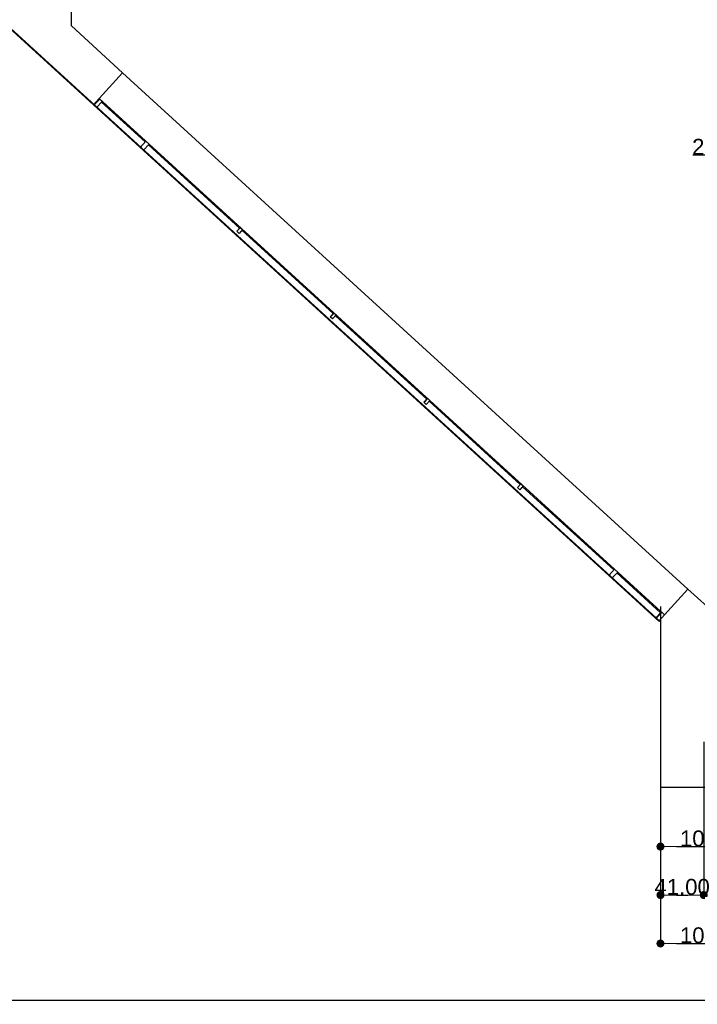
# Model space of a CAD drawing. Header units: millimetres. Extents: x -175445 to -20415, y -559200 to 231527.
# Tile 224 of 256: x -153311 to -146892, y -44474 to -35153. Entities that reach past the tile are written whole.
import ezdxf

# ---------------------------------------------------------------- set-up
doc = ezdxf.new("R2010")
doc.units = ezdxf.units.MM
doc.header["$MEASUREMENT"] = 0
for name, color, linetype in [('Okno', 7, 'Continuous'), ('Strop', 7, 'Continuous'), ('Wymiary', 63, 'Continuous'), ('Ściana', 7, 'Continuous')]:
    doc.layers.add(name, color=color, linetype=linetype)
doc.styles.add('Arial', font='txt')
doc.dimstyles.new('GENERATED_STYLE__1', dxfattribs={"dimtxt": 150, "dimasz": 152, "dimexe": 0.18, "dimexo": 0, "dimgap": 0.09, "dimtad": 1, "dimtih": 1, "dimtoh": 1, "dimlfac": 0.1, "dimzin": 0, "dimdsep": 46, "dimtxsty": 'Arial', "dimblk": 'ARROWHEAD_11', "dimblk1": 'ARROWHEAD_11', "dimblk2": 'ARROWHEAD_11', "dimcen": 0.09, "dimclrd": 114, "dimclre": 114, "dimclrt": 114, "dimazin": 0, "dimtfac": 1, "dimtdec": 4, "dimtmove": 0, "dimatfit": 3, "dimfxl": 1, "dimtolj": 1, "dimtzin": 0, "dimarcsym": 0})
pattern_1 = [(45, (-5692.75, -57057.34), (-176.7767, 176.7767), []), (45, (-5728.1, -57021.99), (-176.7767, 176.7767), []), (45, (-5763.46, -56986.63), (-176.7767, 176.7767), [])]

# ---------------------------------------------------------------- blocks, each defined once
blk = doc.blocks.new('ARROWHEAD_11')
at = {"color": 0, "linetype": 'Continuous', "lineweight": 0}
blk.add_line((0, 0), (-1, 0), dxfattribs=at)
at = {"color": 0, "linetype": 'Continuous', "lineweight": 0, "const_width": 0.25, "flags": 128}
blk.add_lwpolyline([(-0.125, 0, 1), (0.125, 0, 1)], format="xyb", close=True, dxfattribs=at)
blk = doc.blocks.new('*D2533')
at = {"layer": 'Defpoints', "color": 0}
for p in [(-145830.7, -36434), (-146120.7, -38313.1), (-145830.7, -38313.1)]:
    blk.add_point(p, dxfattribs=at)
at = {"layer": 'Wymiary', "color": 114, "lineweight": -2}
for p, q in [((-146933, -36434), (-146424.7, -36434)), ((-146424.7, -36434), (-146272.7, -36434)), ((-146120.7, -38313.1), (-146120.7, -36433.8)), ((-146120.7, -36434), (-145830.7, -36434)), ((-145830.7, -38313.1), (-145830.7, -36433.8)), ((-145678.7, -36434), (-145526.7, -36434))]:
    blk.add_line(p, q, dxfattribs=at)
at = {"layer": 'Wymiary', "color": 114, "lineweight": -2, "xscale": 152, "yscale": 152, "zscale": 152}
blk.add_blockref('ARROWHEAD_11', (-146120.7, -36434), dxfattribs=at)
at = {"layer": 'Wymiary', "color": 114, "lineweight": -2, "xscale": 152, "yscale": 152, "zscale": 152, "rotation": 180}
blk.add_blockref('ARROWHEAD_11', (-145830.7, -36434), dxfattribs=at)
at = {"layer": 'Wymiary', "color": 114, "lineweight": 13, "insert": (-146678.9, -36357.3), "char_height": 150, "attachment_point": 5, "style": 'Arial'}
blk.add_mtext('\\A1;29.00', dxfattribs=at)
blk = doc.blocks.new('*D3056')
at = {"layer": 'Defpoints', "color": 0}
for p in [(-147240.7, -42417.9), (-146230.7, -42418.1), (-146230.7, -42981.1)]:
    blk.add_point(p, dxfattribs=at)
at = {"layer": 'Wymiary', "color": 114, "lineweight": -2}
for p, q in [((-147240.7, -42417.9), (-147240.7, -42981.2)), ((-146230.7, -42418.1), (-146230.7, -42981.2)), ((-147088.7, -42981.1), (-146382.7, -42981.1))]:
    blk.add_line(p, q, dxfattribs=at)
at = {"layer": 'Wymiary', "color": 114, "lineweight": -2, "xscale": 152, "yscale": 152, "zscale": 152, "rotation": 180}
blk.add_blockref('ARROWHEAD_11', (-147240.7, -42981.1), dxfattribs=at)
at = {"layer": 'Wymiary', "color": 114, "lineweight": -2, "xscale": 152, "yscale": 152, "zscale": 152}
blk.add_blockref('ARROWHEAD_11', (-146230.7, -42981.1), dxfattribs=at)
at = {"layer": 'Wymiary', "color": 114, "lineweight": 13, "insert": (-146735.7, -42904.4), "char_height": 150, "attachment_point": 5, "style": 'Arial'}
blk.add_mtext('\\A1;101.00', dxfattribs=at)
blk = doc.blocks.new('*D3092')
at = {"layer": 'Defpoints', "color": 0}
for p in [(-146830.7, -41987.9), (-147240.7, -42417.9), (-146830.7, -43439.7)]:
    blk.add_point(p, dxfattribs=at)
at = {"layer": 'Wymiary', "color": 114, "lineweight": -2}
for p, q in [((-146830.7, -41987.9), (-146830.7, -43439.9)), ((-147240.7, -42417.9), (-147240.7, -43439.9)), ((-147088.7, -43439.7), (-146982.7, -43439.7))]:
    blk.add_line(p, q, dxfattribs=at)
at = {"layer": 'Wymiary', "color": 114, "lineweight": -2, "xscale": 152, "yscale": 152, "zscale": 152, "rotation": 180}
blk.add_blockref('ARROWHEAD_11', (-147240.7, -43439.7), dxfattribs=at)
at = {"layer": 'Wymiary', "color": 114, "lineweight": -2, "xscale": 152, "yscale": 152, "zscale": 152}
blk.add_blockref('ARROWHEAD_11', (-146830.7, -43439.7), dxfattribs=at)
at = {"layer": 'Wymiary', "color": 114, "lineweight": 13, "insert": (-147035.7, -43363), "char_height": 150, "attachment_point": 5, "style": 'Arial'}
blk.add_mtext('\\A1;41.00', dxfattribs=at)
blk = doc.blocks.new('*D3100')
at = {"layer": 'Defpoints', "color": 0}
for p in [(-147240.7, -42417.9), (-146230.7, -42418.1), (-146230.7, -43898.4)]:
    blk.add_point(p, dxfattribs=at)
at = {"layer": 'Wymiary', "color": 114, "lineweight": -2}
for p, q in [((-147240.7, -42417.9), (-147240.7, -43898.5)), ((-146230.7, -42418.1), (-146230.7, -43898.5)), ((-147088.7, -43898.4), (-146382.7, -43898.4))]:
    blk.add_line(p, q, dxfattribs=at)
at = {"layer": 'Wymiary', "color": 114, "lineweight": -2, "xscale": 152, "yscale": 152, "zscale": 152, "rotation": 180}
blk.add_blockref('ARROWHEAD_11', (-147240.7, -43898.4), dxfattribs=at)
at = {"layer": 'Wymiary', "color": 114, "lineweight": -2, "xscale": 152, "yscale": 152, "zscale": 152}
blk.add_blockref('ARROWHEAD_11', (-146230.7, -43898.4), dxfattribs=at)
at = {"layer": 'Wymiary', "color": 114, "lineweight": 13, "insert": (-146735.7, -43821.7), "char_height": 150, "attachment_point": 5, "style": 'Arial'}
blk.add_mtext('\\A1;101.00', dxfattribs=at)
blk = doc.blocks.new('*D3104')
at = {"layer": 'Defpoints', "color": 0}
for p in [(-171146.4, -21885.2), (-73250.7, -36498.1), (-73250.7, -44436.1)]:
    blk.add_point(p, dxfattribs=at)
at = {"layer": 'Wymiary', "color": 114, "lineweight": -2}
for p, q in [((-171146.4, -21885.2), (-171146.4, -44436.3)), ((-73250.7, -36498.1), (-73250.7, -44436.3)), ((-170994.4, -44436.1), (-73402.7, -44436.1))]:
    blk.add_line(p, q, dxfattribs=at)
at = {"layer": 'Wymiary', "color": 114, "lineweight": -2, "xscale": 152, "yscale": 152, "zscale": 152, "rotation": 180}
blk.add_blockref('ARROWHEAD_11', (-171146.4, -44436.1), dxfattribs=at)
at = {"layer": 'Wymiary', "color": 114, "lineweight": -2, "xscale": 152, "yscale": 152, "zscale": 152}
blk.add_blockref('ARROWHEAD_11', (-73250.7, -44436.1), dxfattribs=at)
at = {"layer": 'Wymiary', "color": 114, "lineweight": 13, "insert": (-122198.5, -44359.4), "char_height": 150, "attachment_point": 5, "style": 'Arial'}
blk.add_mtext('\\A1;9790', dxfattribs=at)

msp = doc.modelspace()

# ---------------------------------------------------------------- hatches: boundary and pattern name
at = {"layer": 'Okno', "linetype": 'Continuous'}
h = msp.add_hatch(dxfattribs=at)
h.set_pattern_fill('Aluminium', color=256, style=0, pattern_type=2)
h.set_pattern_definition(pattern_1)
h.paths.add_polyline_path([(-152528.47, -35926.325), (-152558.014, -35899.36), (-152611.945, -35958.449), (-152582.4, -35985.414)])
h = msp.add_hatch(dxfattribs=at)
h.set_pattern_fill('Aluminium', color=256, style=0, pattern_type=2)
h.set_pattern_definition(pattern_1)
h.paths.add_polyline_path([(-151198.97, -37139.763), (-151221.128, -37119.539), (-151254.835, -37156.469), (-151232.677, -37176.693)])
h = msp.add_hatch(dxfattribs=at)
h.set_pattern_fill('Aluminium', color=256, style=0, pattern_type=2)
h.set_pattern_definition(pattern_1)
h.paths.add_polyline_path([(-150312.637, -37948.721), (-150334.796, -37928.497), (-150368.502, -37965.428), (-150346.344, -37985.652)])
h = msp.add_hatch(dxfattribs=at)
h.set_pattern_fill('Aluminium', color=256, style=0, pattern_type=2)
h.set_pattern_definition(pattern_1)
h.paths.add_polyline_path([(-149426.304, -38757.68), (-149448.463, -38737.456), (-149482.169, -38774.386), (-149460.011, -38794.61)])
h = msp.add_hatch(dxfattribs=at)
h.set_pattern_fill('Aluminium', color=256, style=0, pattern_type=2)
h.set_pattern_definition(pattern_1)
h.paths.add_polyline_path([(-147203.086, -40786.817), (-147232.63, -40759.852), (-147286.561, -40818.941), (-147257.016, -40845.906)])

# ---------------------------------------------------------------- linework, layer by layer
at = {"layer": 'Okno'}
for p, q in [((-146980.622, -40543.076), (-152335.55, -35655.618)), ((-152611.945, -35958.449), (-152558.014, -35899.36)), ((-152611.945, -35958.449), (-152558.014, -35899.36)), ((-147257.016, -40845.906), (-152611.945, -35958.449)), ((-147257.016, -40845.906), (-152611.945, -35958.449)), ((-152582.4, -35985.414), (-152611.945, -35958.449)), ((-152528.47, -35926.325), (-152582.4, -35985.414)), ((-147203.086, -40786.817), (-152558.014, -35899.36)), ((-152558.014, -35899.36), (-152528.47, -35926.325)), ((-152535.211, -35933.711), (-152121.589, -36311.225)), ((-152168.778, -36362.928), (-152114.848, -36303.839)), ((-152085.303, -36330.804), (-152139.234, -36389.893)), ((-152114.848, -36303.839), (-152085.303, -36330.804)), ((-151227.87, -37126.925), (-152092.044, -36338.19)), ((-152139.234, -36389.893), (-152168.778, -36362.928)), ((-151254.835, -37156.469), (-151221.128, -37119.539)), ((-151232.677, -37176.693), (-151254.835, -37156.469)), ((-151198.97, -37139.763), (-151232.677, -37176.693)), ((-151221.128, -37119.539), (-151198.97, -37139.763)), ((-150341.537, -37935.883), (-151205.711, -37147.149)), ((-150368.502, -37965.428), (-150334.796, -37928.497)), ((-150334.796, -37928.497), (-150312.637, -37948.721)), ((-150346.344, -37985.652), (-150368.502, -37965.428)), ((-150312.637, -37948.721), (-150346.344, -37985.652)), ((-149455.204, -38744.842), (-150319.379, -37956.107)), ((-149482.169, -38774.386), (-149448.463, -38737.456)), ((-149426.304, -38757.68), (-149460.011, -38794.61)), ((-149448.463, -38737.456), (-149426.304, -38757.68)), ((-148568.871, -39553.801), (-149433.046, -38765.066)), ((-149460.011, -38794.61), (-149482.169, -38774.386)), ((-148595.836, -39583.345), (-148562.13, -39546.414)), ((-148573.678, -39603.569), (-148595.836, -39583.345)), ((-148539.971, -39566.638), (-148573.678, -39603.569)), ((-148562.13, -39546.414), (-148539.971, -39566.638)), ((-147682.538, -40362.759), (-148546.713, -39574.024)), ((-147729.727, -40414.462), (-147675.797, -40355.373)), ((-147675.797, -40355.373), (-147646.252, -40382.338)), ((-147700.183, -40441.427), (-147729.727, -40414.462)), ((-147646.252, -40382.338), (-147700.183, -40441.427)), ((-147239.371, -40767.238), (-147652.994, -40389.724)), ((-147286.561, -40818.941), (-147232.63, -40759.852)), ((-147257.016, -40845.906), (-147286.561, -40818.941)), ((-147203.086, -40786.817), (-147257.016, -40845.906)), ((-147257.016, -40845.906), (-147203.086, -40786.817)), ((-147232.63, -40759.852), (-147203.086, -40786.817))]:
    msp.add_line(p, q, dxfattribs=at)
at = {"layer": 'Strop', "flags": 128}
msp.add_lwpolyline([(-131693.029, -12962.088), (-135966.978, -12760.08, 0.0060186), (-138659.263, -12714.081, 0.04841545), (-160181.183, -14683.38, 0.00002607), (-160190.765, -14695.389), (-160190.765, -20716.639), (-166565.761, -20718.06), (-167010.777, -20718.06), (-164549.574, -22964.408), (-166747.245, -25372.279), (-165476.279, -26532.293), (-164319.332, -25264.688), (-164039.215, -25520.351), (-147240.722, -40852.382), (-147240.722, -42418.022), (-145950.766, -42418.022), (-102220.766, -42418.022)], format="xyb", dxfattribs=at)
at = {"layer": 'Ściana'}
for p, q in [((-152558.014, -35899.36), (-152335.55, -35655.618)), ((-152611.945, -35958.449), (-152558.014, -35899.36)), ((-147203.086, -40786.817), (-146980.622, -40543.076)), ((-147257.016, -40845.906), (-147203.086, -40786.817))]:
    msp.add_line(p, q, dxfattribs=at)
at = {"layer": 'Ściana', "flags": 128}
for points in [[(-152820.722, -35212.801), (-152820.722, -25198.06)], [(-156945.885, -32002.85), (-152611.945, -35958.449)], [(-152335.551, -35655.618), (-152820.722, -35212.801)], [(-146799.857, -40708.06), (-146980.622, -40543.076)], [(-147240.722, -40708.06), (-147240.722, -42417.905)], [(-147240.722, -42417.905), (-146230.722, -42417.916)]]:
    msp.add_lwpolyline(points, dxfattribs=at)

# ---------------------------------------------------------------- dimensions: what is measured, and where the dimension line sits
at = {"layer": 'Wymiary', "color": 114, "lineweight": 13}
dim = msp.add_linear_dim(base=(-73250.715, -44436.085), p1=(-171146.377, -21885.197), p2=(-73250.715, -36498.101), text='9790', dimstyle='GENERATED_STYLE__1', dxfattribs=at)
dim.commit()
dim.dimension.update_dxf_attribs({"geometry": '*D3104', "text_midpoint": (-122198.546, -44436.085), "dimtype": 160})
for base, p1, p2, picture, middle in [((-145830.722, -36433.953), (-146120.722, -38313.06), (-145830.722, -38313.06), '*D2533', (-146678.922, -36433.953)), ((-146830.722, -43439.707), (-147240.722, -42417.905), (-146830.722, -41987.909), '*D3092', (-147035.722, -43439.707)), ((-146230.722, -42981.057), (-147240.722, -42417.905), (-146230.722, -42418.06), '*D3056', (-146735.722, -42981.057)), ((-146230.722, -43898.357), (-147240.722, -42417.905), (-146230.722, -42418.06), '*D3100', (-146735.722, -43898.357))]:
    dim = msp.add_linear_dim(base=base, p1=p1, p2=p2, dimstyle='GENERATED_STYLE__1', dxfattribs=at)
    dim.commit()
    dim.dimension.update_dxf_attribs({"geometry": picture, "text_midpoint": middle, "dimtype": 160})

doc.saveas('drawing.dxf')
